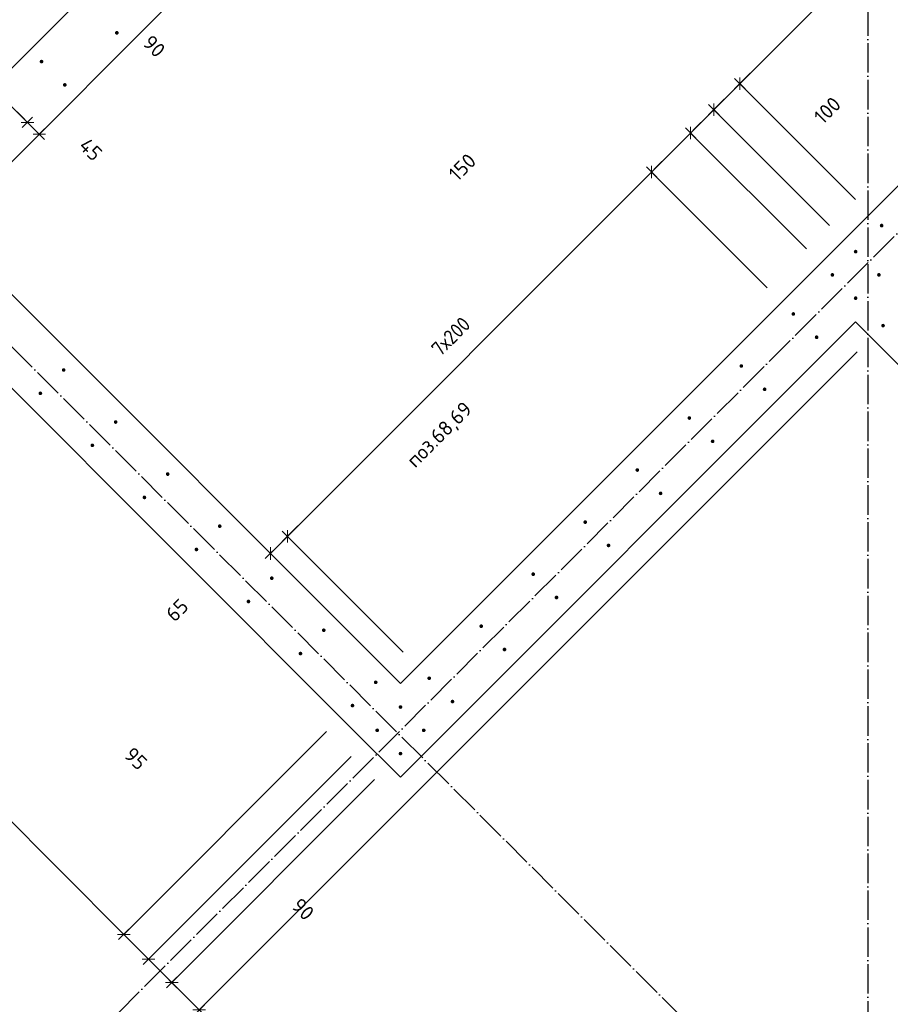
# Model space of a CAD drawing. Header units: millimetres. Extents: x -1001 to 124100, y -72947 to 40304.
# Tile 40 of 104: x 91594 to 93961, y -59054 to -56379. Entities that reach past the tile are written whole.
import ezdxf

# ---------------------------------------------------------------- set-up
doc = ezdxf.new("R2010")
doc.units = ezdxf.units.MM
doc.header["$PDMODE"] = 65
doc.linetypes.add('______11', pattern=[100, 80, -10, 0, -10])
doc.linetypes.add('______5', pattern=[220, 160, -20, 20, -20])
for name, color, linetype, lineweight in [('Standard', 7, 'Continuous', 25), ('Арм.стержн. Выпуски', 180, 'Continuous', 35), ('Размерная линия_ общее_1', 7, 'Continuous', 13)]:
    doc.layers.add(name, color=color, linetype=linetype, lineweight=lineweight)
doc.layers.add('Осевая линия_ общее', color=7, linetype='______5', lineweight=13, true_color=0xa0a0a0)
doc.styles.add('ISOCPEUR', font='ISOCPEUR')
doc.dimstyles.new('DIMSTYLE_11', dxfattribs={"dimtxt": 40, "dimasz": 40, "dimexe": 0, "dimexo": 0, "dimgap": 20, "dimtad": 2, "dimdec": 0, "dimrnd": 5, "dimzin": 12, "dimdsep": 46, "dimtxsty": 'ISOCPEUR', "dimblk1": 'ALL_ML_STRICH', "dimblk2": 'ALL_ML_STRICH', "dimsah": 1, "dimcen": 0, "dimclrd": 7, "dimclre": 256, "dimclrt": 7, "dimadec": 0, "dimazin": 0, "dimtfac": 1, "dimtdec": 0, "dimtix": 1, "dimtmove": 2, "dimatfit": 3, "dimfxl": 0, "dimtvp": 1.2, "dimtzin": 0, "dimlwd": 0, "dimlwe": -3, "dimarcsym": 0})
doc.dimstyles.new('DIMSTYLE_18', dxfattribs={"dimtxt": 40, "dimasz": 40, "dimexe": 0, "dimexo": 0, "dimgap": 20, "dimtad": 0, "dimdec": 0, "dimrnd": 5, "dimzin": 12, "dimdsep": 46, "dimtxsty": 'ISOCPEUR', "dimblk1": 'ALL_ML_STRICH', "dimblk2": 'ALL_ML_STRICH', "dimsah": 1, "dimcen": 0, "dimclrd": 7, "dimclre": 256, "dimclrt": 7, "dimadec": 0, "dimazin": 0, "dimtfac": 1, "dimtdec": 0, "dimtix": 1, "dimtmove": 2, "dimatfit": 3, "dimfxl": 0, "dimtvp": 1.2, "dimtzin": 0, "dimlwd": 0, "dimlwe": -3, "dimarcsym": 0})
doc.dimstyles.new('DIMSTYLE_9', dxfattribs={"dimtxt": 40, "dimasz": 40, "dimexe": 0, "dimexo": 0, "dimgap": 20, "dimtad": 2, "dimdec": 0, "dimrnd": 5, "dimzin": 12, "dimdsep": 46, "dimtxsty": 'ISOCPEUR', "dimblk1": 'ALL_ML_STRICH', "dimblk2": 'ALL_ML_STRICH', "dimsah": 1, "dimcen": 0, "dimclrd": 7, "dimclre": 256, "dimclrt": 7, "dimadec": 0, "dimazin": 0, "dimtfac": 1, "dimtdec": 0, "dimtix": 1, "dimtmove": 2, "dimatfit": 3, "dimfxl": 0, "dimtzin": 0, "dimlwd": 0, "dimlwe": -3, "dimarcsym": 0})

# ---------------------------------------------------------------- blocks, each defined once
blk = doc.blocks.new('СЛОЖНЫЙ_ОБЪЕКТ_0')
at = {"layer": 'Осевая линия_ общее', "color": 253, "linetype": '______11', "lineweight": -3, "true_color": 0xa0a0a0, "transparency": 33554687}
for p, q in [((87969.7, -62970.3), (101744.2, -49195.9)), ((95945.9, -61640.9), (87899, -53594.1))]:
    blk.add_line(p, q, dxfattribs=at)
blk = doc.blocks.new('ALL_ML_STRICH')
at = {"color": 0, "linetype": 'ByBlock', "lineweight": -2}
for p, q in [((-1, 0), (0.5, 0)), ((-0.3, -0.3), (0.3, 0.3)), ((0, -0.5), (0, 0.5))]:
    blk.add_line(p, q, dxfattribs=at)
blk = doc.blocks.new('*D603')
at = {"layer": 'DEFPOINTS', "color": 7, "linetype": 'Continuous', "lineweight": 13, "transparency": 33554687}
for p in [(92838.5, -54566), (93280.6, -55008.1), (91441.8, -56846.9)]:
    blk.add_point(p, dxfattribs=at)
at = {"layer": 'Размерная линия_ общее_1', "color": 7, "linetype": 'Continuous', "lineweight": -2, "transparency": 33554687}
blk.add_line((92838.5, -54566), (90999.7, -56404.8), dxfattribs=at)
at = {"layer": 'Размерная линия_ общее_1', "color": 253, "linetype": 'Continuous', "lineweight": -2, "true_color": 0xa0a0a0, "transparency": 33554687}
for p, q in [((93209.9, -54937.4), (92838.5, -54566)), ((91371.1, -56776.2), (90999.7, -56404.8))]:
    blk.add_line(p, q, dxfattribs=at)
at = {"layer": 'Размерная линия_ общее_1', "color": 7, "linetype": 'Continuous', "lineweight": 13, "transparency": 33554687, "xscale": 40, "yscale": 40, "zscale": 40}
for p, rotation in [((92838.5, -54566), 44.99999998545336), ((90999.7, -56404.8), 224.9999999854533)]:
    blk.add_blockref('ALL_ML_STRICH', p, dxfattribs=dict(at, rotation=rotation))
at = {"layer": 'Размерная линия_ общее_1', "color": 7, "linetype": 'Continuous', "lineweight": 13, "transparency": 33554687, "insert": (91807.4, -55583), "char_height": 40, "width": 2, "attachment_point": 1, "rotation": 225, "line_spacing_factor": 0.60241, "style": 'ISOCPEUR'}
blk.add_mtext('13х200=2600', dxfattribs=at)
blk = doc.blocks.new('*D607')
at = {"layer": 'DEFPOINTS', "color": 7, "linetype": 'Continuous', "lineweight": 13, "transparency": 33554687}
for p in [(92275.9, -57829.5), (92629.6, -58183.2), (92707.7, -58168.7)]:
    blk.add_point(p, dxfattribs=at)
at = {"layer": 'Размерная линия_ общее_1', "color": 7, "linetype": 'Continuous', "lineweight": -2, "transparency": 33554687}
blk.add_line((92275.9, -57829.5), (92322.2, -57783.2), dxfattribs=at)
at = {"layer": 'Размерная линия_ общее_1', "color": 253, "linetype": 'Continuous', "lineweight": -2, "true_color": 0xa0a0a0, "transparency": 33554687}
for p, q in [((92637, -58098), (92322.2, -57783.2)), ((92558.9, -58112.5), (92275.9, -57829.5))]:
    blk.add_line(p, q, dxfattribs=at)
at = {"layer": 'Размерная линия_ общее_1', "color": 7, "linetype": 'Continuous', "lineweight": 13, "transparency": 33554687, "xscale": 40, "yscale": 40, "zscale": 40}
for p, rotation in [((92322.2, -57783.2), 44.999999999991), ((92275.9, -57829.5), 224.999999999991)]:
    blk.add_blockref('ALL_ML_STRICH', p, dxfattribs=dict(at, rotation=rotation))
at = {"layer": 'Размерная линия_ общее_1', "color": 7, "linetype": 'Continuous', "lineweight": 13, "transparency": 33554687, "insert": (92022, -57983.5), "char_height": 40, "width": 80, "attachment_point": 5, "rotation": 45, "style": 'ISOCPEUR'}
blk.add_mtext('\\A1;{65}', dxfattribs=at)
blk = doc.blocks.new('*D608')
at = {"layer": 'DEFPOINTS', "color": 7, "linetype": 'Continuous', "lineweight": 13, "transparency": 33554687}
for p in [(93697.6, -57178.7), (92322.2, -57783.2), (92707.7, -58168.7)]:
    blk.add_point(p, dxfattribs=at)
at = {"layer": 'Размерная линия_ общее_1', "color": 7, "linetype": 'Continuous', "lineweight": -2, "transparency": 33554687}
blk.add_line((92322.2, -57783.2), (93312.1, -56793.2), dxfattribs=at)
at = {"layer": 'Размерная линия_ общее_1', "color": 253, "linetype": 'Continuous', "lineweight": -2, "true_color": 0xa0a0a0, "transparency": 33554687}
for p, q in [((93626.9, -57108), (93312.1, -56793.2)), ((92637, -58098), (92322.2, -57783.2))]:
    blk.add_line(p, q, dxfattribs=at)
at = {"layer": 'Размерная линия_ общее_1', "color": 7, "linetype": 'Continuous', "lineweight": 13, "transparency": 33554687, "xscale": 40, "yscale": 40, "zscale": 40}
for p, rotation in [((93312.1, -56793.2), 44.999999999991), ((92322.2, -57783.2), 224.999999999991)]:
    blk.add_blockref('ALL_ML_STRICH', p, dxfattribs=dict(at, rotation=rotation))
at = {"layer": 'Размерная линия_ общее_1', "color": 7, "linetype": 'Continuous', "lineweight": 13, "transparency": 33554687, "insert": (92709.8, -57268.3), "char_height": 40, "width": 2, "attachment_point": 1, "rotation": 45, "line_spacing_factor": 0.60241, "style": 'ISOCPEUR'}
blk.add_mtext('\\W0.91;7х200', dxfattribs=at)
blk = doc.blocks.new('*D609')
at = {"layer": 'DEFPOINTS', "color": 7, "linetype": 'Continuous', "lineweight": 13, "transparency": 33554687}
for p in [(93312.1, -56793.2), (93803.7, -57072.7), (93697.6, -57178.7)]:
    blk.add_point(p, dxfattribs=at)
at = {"layer": 'Размерная линия_ общее_1', "color": 7, "linetype": 'Continuous', "lineweight": -2, "transparency": 33554687}
blk.add_line((93312.1, -56793.2), (93418.2, -56687.2), dxfattribs=at)
at = {"layer": 'Размерная линия_ общее_1', "color": 253, "linetype": 'Continuous', "lineweight": -2, "true_color": 0xa0a0a0, "transparency": 33554687}
for p, q in [((93733, -57002), (93418.2, -56687.2)), ((93626.9, -57108), (93312.1, -56793.2))]:
    blk.add_line(p, q, dxfattribs=at)
at = {"layer": 'Размерная линия_ общее_1', "color": 7, "linetype": 'Continuous', "lineweight": 13, "transparency": 33554687, "xscale": 40, "yscale": 40, "zscale": 40}
for p, rotation in [((93418.2, -56687.2), 44.999999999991), ((93312.1, -56793.2), 224.999999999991)]:
    blk.add_blockref('ALL_ML_STRICH', p, dxfattribs=dict(at, rotation=rotation))
at = {"layer": 'Размерная линия_ общее_1', "color": 7, "linetype": 'Continuous', "lineweight": 13, "transparency": 33554687, "insert": (92797.6, -56780.1), "char_height": 40, "width": 120, "attachment_point": 5, "rotation": 45, "style": 'ISOCPEUR'}
blk.add_mtext('\\A1;{150}', dxfattribs=at)
blk = doc.blocks.new('*D610')
at = {"layer": 'DEFPOINTS', "color": 7, "linetype": 'Continuous', "lineweight": 13, "transparency": 33554687}
for p in [(93418.2, -56687.2), (93867, -57009.4), (93803.7, -57072.7)]:
    blk.add_point(p, dxfattribs=at)
at = {"layer": 'Размерная линия_ общее_1', "color": 7, "linetype": 'Continuous', "lineweight": -2, "transparency": 33554687}
blk.add_line((93418.2, -56687.2), (93481.5, -56623.9), dxfattribs=at)
at = {"layer": 'Размерная линия_ общее_1', "color": 253, "linetype": 'Continuous', "lineweight": -2, "true_color": 0xa0a0a0, "transparency": 33554687}
for p, q in [((93796.3, -56938.6), (93481.5, -56623.9)), ((93733, -57002), (93418.2, -56687.2))]:
    blk.add_line(p, q, dxfattribs=at)
at = {"layer": 'Размерная линия_ общее_1', "color": 7, "linetype": 'Continuous', "lineweight": 13, "transparency": 33554687, "xscale": 40, "yscale": 40, "zscale": 40}
for p, rotation in [((93481.5, -56623.9), 44.999999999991), ((93418.2, -56687.2), 224.999999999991)]:
    blk.add_blockref('ALL_ML_STRICH', p, dxfattribs=dict(at, rotation=rotation))
at = {"layer": 'Размерная линия_ общее_1', "color": 7, "linetype": 'Continuous', "lineweight": 13, "transparency": 33554687, "insert": (93286.1, -56321.7), "char_height": 40, "width": 80, "attachment_point": 5, "rotation": 45, "style": 'ISOCPEUR'}
blk.add_mtext('\\A1;{90}', dxfattribs=at)
blk = doc.blocks.new('*D611')
at = {"layer": 'DEFPOINTS', "color": 7, "linetype": 'Continuous', "lineweight": 13, "transparency": 33554687}
for p in [(93481.5, -56623.9), (93937.7, -56938.7), (93867, -57009.4)]:
    blk.add_point(p, dxfattribs=at)
at = {"layer": 'Размерная линия_ общее_1', "color": 7, "linetype": 'Continuous', "lineweight": -2, "transparency": 33554687}
blk.add_line((93481.5, -56623.9), (93552.2, -56553.2), dxfattribs=at)
at = {"layer": 'Размерная линия_ общее_1', "color": 253, "linetype": 'Continuous', "lineweight": -2, "true_color": 0xa0a0a0, "transparency": 33554687}
for p, q in [((93867, -56868), (93552.2, -56553.2)), ((93796.3, -56938.6), (93481.5, -56623.9))]:
    blk.add_line(p, q, dxfattribs=at)
at = {"layer": 'Размерная линия_ общее_1', "color": 7, "linetype": 'Continuous', "lineweight": 13, "transparency": 33554687, "xscale": 40, "yscale": 40, "zscale": 40}
for p, rotation in [((93552.2, -56553.2), 44.999999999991), ((93481.5, -56623.9), 224.999999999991)]:
    blk.add_blockref('ALL_ML_STRICH', p, dxfattribs=dict(at, rotation=rotation))
at = {"layer": 'Размерная линия_ общее_1', "color": 7, "linetype": 'Continuous', "lineweight": 13, "transparency": 33554687, "insert": (93790.1, -56625.6), "char_height": 40, "width": 120, "attachment_point": 5, "rotation": 45, "style": 'ISOCPEUR'}
blk.add_mtext('\\A1;{100}', dxfattribs=at)
blk = doc.blocks.new('*D612')
at = {"layer": 'DEFPOINTS', "color": 7, "linetype": 'Continuous', "lineweight": 13, "transparency": 33554687}
for p in [(94503.4, -56373), (93552.2, -56553.2), (93937.7, -56938.7)]:
    blk.add_point(p, dxfattribs=at)
at = {"layer": 'Размерная линия_ общее_1', "color": 7, "linetype": 'Continuous', "lineweight": -2, "transparency": 33554687}
blk.add_line((93552.2, -56553.2), (94117.9, -55987.5), dxfattribs=at)
at = {"layer": 'Размерная линия_ общее_1', "color": 253, "linetype": 'Continuous', "lineweight": -2, "true_color": 0xa0a0a0, "transparency": 33554687}
for p, q in [((94432.7, -56302.3), (94117.9, -55987.5)), ((93867, -56868), (93552.2, -56553.2))]:
    blk.add_line(p, q, dxfattribs=at)
at = {"layer": 'Размерная линия_ общее_1', "color": 7, "linetype": 'Continuous', "lineweight": 13, "transparency": 33554687, "xscale": 40, "yscale": 40, "zscale": 40}
for p, rotation in [((94117.9, -55987.5), 44.999999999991), ((93552.2, -56553.2), 224.999999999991)]:
    blk.add_blockref('ALL_ML_STRICH', p, dxfattribs=dict(at, rotation=rotation))
at = {"layer": 'Размерная линия_ общее_1', "color": 7, "linetype": 'Continuous', "lineweight": 13, "transparency": 33554687, "insert": (93726.4, -56251.7), "char_height": 40, "width": 2, "attachment_point": 1, "rotation": 45, "line_spacing_factor": 0.60241, "style": 'ISOCPEUR'}
blk.add_mtext('\\W0.91;4х200', dxfattribs=at)
blk = doc.blocks.new('*D627')
at = {"layer": 'DEFPOINTS', "color": 7, "linetype": 'Continuous', "lineweight": 13, "transparency": 33554687}
for p in [(91367.7, -57111.6), (90746, -57733.4), (92499.1, -58242.9)]:
    blk.add_point(p, dxfattribs=at)
at = {"layer": 'Размерная линия_ общее_1', "color": 253, "linetype": 'Continuous', "lineweight": -2, "true_color": 0xa0a0a0, "transparency": 33554687}
for p, q in [((91297, -57182.3), (90746, -57733.4)), ((92428.4, -58313.7), (91877.3, -58864.7))]:
    blk.add_line(p, q, dxfattribs=at)
at = {"layer": 'Размерная линия_ общее_1', "color": 7, "linetype": 'Continuous', "lineweight": -2, "transparency": 33554687}
blk.add_line((90746, -57733.4), (91877.3, -58864.7), dxfattribs=at)
at = {"layer": 'Размерная линия_ общее_1', "color": 7, "linetype": 'Continuous', "lineweight": 13, "transparency": 33554687, "xscale": 40, "yscale": 40, "zscale": 40}
for p, rotation in [((90746, -57733.4), 135.0000005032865), ((91877.3, -58864.7), 315.0000005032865)]:
    blk.add_blockref('ALL_ML_STRICH', p, dxfattribs=dict(at, rotation=rotation))
at = {"layer": 'Размерная линия_ общее_1', "color": 7, "linetype": 'Continuous', "lineweight": 13, "transparency": 33554687, "insert": (91280.5, -58140.7), "char_height": 40, "width": 2, "attachment_point": 1, "rotation": 315, "line_spacing_factor": 0.60241, "style": 'ISOCPEUR'}
blk.add_mtext('8х200=1600', dxfattribs=at)
blk = doc.blocks.new('*D628')
at = {"layer": 'DEFPOINTS', "color": 7, "linetype": 'Continuous', "lineweight": 13, "transparency": 33554687}
for p in [(92499.1, -58242.9), (92566.3, -58310.1), (91877.3, -58864.7)]:
    blk.add_point(p, dxfattribs=at)
at = {"layer": 'Размерная линия_ общее_1', "color": 253, "linetype": 'Continuous', "lineweight": -2, "true_color": 0xa0a0a0, "transparency": 33554687}
for p, q in [((92428.4, -58313.7), (91877.3, -58864.7)), ((92495.6, -58380.8), (91944.5, -58931.9))]:
    blk.add_line(p, q, dxfattribs=at)
at = {"layer": 'Размерная линия_ общее_1', "color": 7, "linetype": 'Continuous', "lineweight": -2, "transparency": 33554687}
blk.add_line((91877.3, -58864.7), (91944.5, -58931.9), dxfattribs=at)
at = {"layer": 'Размерная линия_ общее_1', "color": 7, "linetype": 'Continuous', "lineweight": 13, "transparency": 33554687, "xscale": 40, "yscale": 40, "zscale": 40}
for p, rotation in [((91877.3, -58864.7), 135.0000005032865), ((91944.5, -58931.9), 315.0000005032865)]:
    blk.add_blockref('ALL_ML_STRICH', p, dxfattribs=dict(at, rotation=rotation))
at = {"layer": 'Размерная линия_ общее_1', "color": 7, "linetype": 'Continuous', "lineweight": 13, "transparency": 33554687, "insert": (91909.9, -58386.9), "char_height": 40, "width": 80, "attachment_point": 5, "rotation": 315, "style": 'ISOCPEUR'}
blk.add_mtext('\\A1;{95}', dxfattribs=at)
blk = doc.blocks.new('*D629')
at = {"layer": 'DEFPOINTS', "color": 7, "linetype": 'Continuous', "lineweight": 13, "transparency": 33554687}
for p in [(92566.3, -58310.1), (92629.6, -58373.4), (91944.5, -58931.9)]:
    blk.add_point(p, dxfattribs=at)
at = {"layer": 'Размерная линия_ общее_1', "color": 253, "linetype": 'Continuous', "lineweight": -2, "true_color": 0xa0a0a0, "transparency": 33554687}
for p, q in [((92495.6, -58380.8), (91944.5, -58931.9)), ((92558.9, -58444.1), (92007.8, -58995.2))]:
    blk.add_line(p, q, dxfattribs=at)
at = {"layer": 'Размерная линия_ общее_1', "color": 7, "linetype": 'Continuous', "lineweight": -2, "transparency": 33554687}
blk.add_line((91944.5, -58931.9), (92007.8, -58995.2), dxfattribs=at)
at = {"layer": 'Размерная линия_ общее_1', "color": 7, "linetype": 'Continuous', "lineweight": 13, "transparency": 33554687, "xscale": 40, "yscale": 40, "zscale": 40}
for p, rotation in [((91944.5, -58931.9), 135.0000005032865), ((92007.8, -58995.2), 315.0000005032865)]:
    blk.add_blockref('ALL_ML_STRICH', p, dxfattribs=dict(at, rotation=rotation))
at = {"layer": 'Размерная линия_ общее_1', "color": 7, "linetype": 'Continuous', "lineweight": 13, "transparency": 33554687, "insert": (92364.6, -58796.1), "char_height": 40, "width": 80, "attachment_point": 5, "rotation": 315, "style": 'ISOCPEUR'}
blk.add_mtext('\\A1;{90}', dxfattribs=at)
blk = doc.blocks.new('*D630')
at = {"layer": 'DEFPOINTS', "color": 7, "linetype": 'Continuous', "lineweight": 13, "transparency": 33554687}
for p in [(93941.6, -57210.6), (92629.6, -58373.4), (92007.8, -58995.2)]:
    blk.add_point(p, dxfattribs=at)
at = {"layer": 'Размерная линия_ общее_1', "color": 253, "linetype": 'Continuous', "lineweight": -2, "true_color": 0xa0a0a0, "transparency": 33554687}
for p, q in [((93870.9, -57281.3), (92082.4, -59069.8)), ((92558.9, -58444.1), (92007.8, -58995.2))]:
    blk.add_line(p, q, dxfattribs=at)
at = {"layer": 'Размерная линия_ общее_1', "color": 7, "linetype": 'Continuous', "lineweight": -2, "transparency": 33554687}
blk.add_line((92007.8, -58995.2), (92082.4, -59069.8), dxfattribs=at)
at = {"layer": 'Размерная линия_ общее_1', "color": 7, "linetype": 'Continuous', "lineweight": 13, "transparency": 33554687, "xscale": 40, "yscale": 40, "zscale": 40}
for p, rotation in [((92007.8, -58995.2), 135.0000005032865), ((92082.4, -59069.8), 315.0000005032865)]:
    blk.add_blockref('ALL_ML_STRICH', p, dxfattribs=dict(at, rotation=rotation))
at = {"layer": 'Размерная линия_ общее_1', "color": 7, "linetype": 'Continuous', "lineweight": 13, "transparency": 33554687, "insert": (91934.1, -59388.4), "char_height": 40, "width": 120, "attachment_point": 5, "rotation": 315, "style": 'ISOCPEUR'}
blk.add_mtext('\\A1;{105}', dxfattribs=at)
blk = doc.blocks.new('*D631')
at = {"layer": 'DEFPOINTS', "color": 7, "linetype": 'Continuous', "lineweight": 13, "transparency": 33554687}
for p in [(93941.6, -57210.6), (95638.7, -58907.6), (92082.4, -59069.8)]:
    blk.add_point(p, dxfattribs=at)
at = {"layer": 'Размерная линия_ общее_1', "color": 253, "linetype": 'Continuous', "lineweight": -2, "true_color": 0xa0a0a0, "transparency": 33554687}
for p, q in [((93870.9, -57281.3), (92082.4, -59069.8)), ((95567.9, -58978.3), (93779.4, -60766.8))]:
    blk.add_line(p, q, dxfattribs=at)
at = {"layer": 'Размерная линия_ общее_1', "color": 7, "linetype": 'Continuous', "lineweight": -2, "transparency": 33554687}
blk.add_line((92082.4, -59069.8), (93779.4, -60766.8), dxfattribs=at)
at = {"layer": 'Размерная линия_ общее_1', "color": 7, "linetype": 'Continuous', "lineweight": 13, "transparency": 33554687, "xscale": 40, "yscale": 40, "zscale": 40}
for p, rotation in [((92082.4, -59069.8), 135.0000005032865), ((93779.4, -60766.8), 315.0000005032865)]:
    blk.add_blockref('ALL_ML_STRICH', p, dxfattribs=dict(at, rotation=rotation))
at = {"layer": 'Размерная линия_ общее_1', "color": 7, "linetype": 'Continuous', "lineweight": 13, "transparency": 33554687, "insert": (92888.5, -59748.6), "char_height": 40, "width": 2, "attachment_point": 1, "rotation": 315, "line_spacing_factor": 0.60241, "style": 'ISOCPEUR'}
blk.add_mtext('12х200=2400', dxfattribs=at)
blk = doc.blocks.new('*D632')
at = {"layer": 'DEFPOINTS', "color": 7, "linetype": 'Continuous', "lineweight": 13, "transparency": 33554687}
for p in [(95638.7, -58907.6), (94479, -60216.5), (93779.4, -60766.8)]:
    blk.add_point(p, dxfattribs=at)
at = {"layer": 'Размерная линия_ общее_1', "color": 253, "linetype": 'Continuous', "lineweight": -2, "true_color": 0xa0a0a0, "transparency": 33554687}
for p, q in [((95567.9, -58978.3), (93779.4, -60766.8)), ((94408.3, -60287.2), (93854, -60841.4))]:
    blk.add_line(p, q, dxfattribs=at)
at = {"layer": 'Размерная линия_ общее_1', "color": 7, "linetype": 'Continuous', "lineweight": -2, "transparency": 33554687}
blk.add_line((93779.4, -60766.8), (93854, -60841.4), dxfattribs=at)
at = {"layer": 'Размерная линия_ общее_1', "color": 7, "linetype": 'Continuous', "lineweight": 13, "transparency": 33554687, "xscale": 40, "yscale": 40, "zscale": 40}
for p, rotation in [((93779.4, -60766.8), 135.0000005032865), ((93854, -60841.4), 315.0000005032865)]:
    blk.add_blockref('ALL_ML_STRICH', p, dxfattribs=dict(at, rotation=rotation))
at = {"layer": 'Размерная линия_ общее_1', "color": 7, "linetype": 'Continuous', "lineweight": 13, "transparency": 33554687, "insert": (93991.8, -60878.8), "char_height": 40, "width": 120, "attachment_point": 5, "rotation": 315, "style": 'ISOCPEUR'}
blk.add_mtext('\\A1;{105}', dxfattribs=at)
blk = doc.blocks.new('*D634')
at = {"layer": 'DEFPOINTS', "color": 7, "linetype": 'Continuous', "lineweight": 13, "transparency": 33554687}
for p in [(91590.2, -56556.7), (91552.1, -56594.9), (91653.5, -56620)]:
    blk.add_point(p, dxfattribs=at)
at = {"layer": 'Размерная линия_ общее_1', "color": 253, "linetype": 'Continuous', "lineweight": -2, "true_color": 0xa0a0a0, "transparency": 33554687}
for p, q in [((91552.1, -56594.9), (91552.1, -56594.9)), ((91615.4, -56658.2), (91615.4, -56658.2))]:
    blk.add_line(p, q, dxfattribs=at)
at = {"layer": 'Размерная линия_ общее_1', "color": 7, "linetype": 'Continuous', "lineweight": -2, "transparency": 33554687}
blk.add_line((91552.1, -56594.9), (91615.4, -56658.2), dxfattribs=at)
at = {"layer": 'Размерная линия_ общее_1', "color": 7, "linetype": 'Continuous', "lineweight": 13, "transparency": 33554687, "xscale": 40, "yscale": 40, "zscale": 40}
for p, rotation in [((91552.1, -56594.9), 135.0000000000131), ((91615.4, -56658.2), 315.0000000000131)]:
    blk.add_blockref('ALL_ML_STRICH', p, dxfattribs=dict(at, rotation=rotation))
at = {"layer": 'Размерная линия_ общее_1', "color": 7, "linetype": 'Continuous', "lineweight": 13, "transparency": 33554687, "insert": (91959.8, -56451.5), "char_height": 40, "width": 80, "attachment_point": 5, "rotation": 315, "style": 'ISOCPEUR'}
blk.add_mtext('\\A1;{90}', dxfattribs=at)
blk = doc.blocks.new('*D635')
at = {"layer": 'DEFPOINTS', "color": 7, "linetype": 'Continuous', "lineweight": 13, "transparency": 33554687}
for p in [(91653.5, -56620), (91615.4, -56658.2), (91634.4, -56703.5)]:
    blk.add_point(p, dxfattribs=at)
at = {"layer": 'Размерная линия_ общее_1', "color": 253, "linetype": 'Continuous', "lineweight": -2, "true_color": 0xa0a0a0, "transparency": 33554687}
for p, q in [((91615.4, -56658.2), (91615.4, -56658.2)), ((91647.6, -56690.3), (91647.6, -56690.3))]:
    blk.add_line(p, q, dxfattribs=at)
at = {"layer": 'Размерная линия_ общее_1', "color": 7, "linetype": 'Continuous', "lineweight": -2, "transparency": 33554687}
blk.add_line((91615.4, -56658.2), (91647.6, -56690.3), dxfattribs=at)
at = {"layer": 'Размерная линия_ общее_1', "color": 7, "linetype": 'Continuous', "lineweight": 13, "transparency": 33554687, "xscale": 40, "yscale": 40, "zscale": 40}
for p, rotation in [((91615.4, -56658.2), 135.0000000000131), ((91647.6, -56690.3), 315.0000000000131)]:
    blk.add_blockref('ALL_ML_STRICH', p, dxfattribs=dict(at, rotation=rotation))
at = {"layer": 'Размерная линия_ общее_1', "color": 7, "linetype": 'Continuous', "lineweight": 13, "transparency": 33554687, "insert": (91787.4, -56731.8), "char_height": 40, "width": 80, "attachment_point": 5, "rotation": 315, "style": 'ISOCPEUR'}
blk.add_mtext('\\A1;{45}', dxfattribs=at)

msp = doc.modelspace()

# ---------------------------------------------------------------- hatches: boundary and pattern name
at = {"layer": 'Арм.стержн. Выпуски', "linetype": 'Continuous', "lineweight": 35, "transparency": 33554687}
for points in [[(91863.5, -56415.1), (91863.1, -56413.2), (91862, -56411.5), (91860.4, -56410.5), (91858.5, -56410.1), (91856.6, -56410.5), (91854.9, -56411.5), (91853.9, -56413.2), (91853.5, -56415.1), (91853.9, -56417), (91854.9, -56418.6), (91856.6, -56419.7), (91858.5, -56420.1), (91860.4, -56419.7), (91862, -56418.6), (91863.1, -56417)], [(91658.7, -56493.2), (91658.4, -56491.3), (91657.3, -56489.7), (91655.7, -56488.6), (91653.7, -56488.2), (91651.8, -56488.6), (91650.2, -56489.7), (91649.1, -56491.3), (91648.7, -56493.2), (91649.1, -56495.1), (91650.2, -56496.7), (91651.8, -56497.8), (91653.7, -56498.2), (91655.7, -56497.8), (91657.3, -56496.7), (91658.4, -56495.1)], [(91722.1, -56556.5), (91721.7, -56554.6), (91720.6, -56553), (91719, -56551.9), (91717.1, -56551.5), (91715.1, -56551.9), (91713.5, -56553), (91712.4, -56554.6), (91712.1, -56556.5), (91712.4, -56558.4), (91713.5, -56560), (91715.1, -56561.1), (91717.1, -56561.5), (91719, -56561.1), (91720.6, -56560), (91721.7, -56558.4)], [(93942.7, -56938.7), (93942.3, -56936.8), (93941.2, -56935.1), (93939.6, -56934), (93937.7, -56933.7), (93935.8, -56934), (93934.2, -56935.1), (93933.1, -56936.8), (93932.7, -56938.7), (93933.1, -56940.6), (93934.2, -56942.2), (93935.8, -56943.3), (93937.7, -56943.7), (93939.6, -56943.3), (93941.2, -56942.2), (93942.3, -56940.6)], [(93872, -57009.4), (93871.6, -57007.4), (93870.5, -57005.8), (93868.9, -57004.7), (93867, -57004.4), (93865.1, -57004.7), (93863.5, -57005.8), (93862.4, -57007.4), (93862, -57009.4), (93862.4, -57011.3), (93863.5, -57012.9), (93865.1, -57014), (93867, -57014.4), (93868.9, -57014), (93870.5, -57012.9), (93871.6, -57011.3)], [(93808.7, -57072.7), (93808.3, -57070.8), (93807.2, -57069.1), (93805.6, -57068), (93803.7, -57067.7), (93801.8, -57068), (93800.2, -57069.1), (93799.1, -57070.8), (93798.7, -57072.7), (93799.1, -57074.6), (93800.2, -57076.2), (93801.8, -57077.3), (93803.7, -57077.7), (93805.6, -57077.3), (93807.2, -57076.2), (93808.3, -57074.6)], [(93935.3, -57072.7), (93934.9, -57070.8), (93933.9, -57069.1), (93932.2, -57068), (93930.3, -57067.7), (93928.4, -57068), (93926.8, -57069.1), (93925.7, -57070.8), (93925.3, -57072.7), (93925.7, -57074.6), (93926.8, -57076.2), (93928.4, -57077.3), (93930.3, -57077.7), (93932.2, -57077.3), (93933.9, -57076.2), (93934.9, -57074.6)], [(93872, -57136), (93871.6, -57134.1), (93870.5, -57132.4), (93868.9, -57131.4), (93867, -57131), (93865.1, -57131.4), (93863.5, -57132.4), (93862.4, -57134.1), (93862, -57136), (93862.4, -57137.9), (93863.5, -57139.5), (93865.1, -57140.6), (93867, -57141), (93868.9, -57140.6), (93870.5, -57139.5), (93871.6, -57137.9)], [(93702.6, -57178.7), (93702.3, -57176.8), (93701.2, -57175.2), (93699.5, -57174.1), (93697.6, -57173.7), (93695.7, -57174.1), (93694.1, -57175.2), (93693, -57176.8), (93692.6, -57178.7), (93693, -57180.6), (93694.1, -57182.3), (93695.7, -57183.4), (93697.6, -57183.7), (93699.5, -57183.4), (93701.2, -57182.3), (93702.3, -57180.6)], [(93946.6, -57210.6), (93946.2, -57208.7), (93945.1, -57207), (93943.5, -57206), (93941.6, -57205.6), (93939.7, -57206), (93938.1, -57207), (93937, -57208.7), (93936.6, -57210.6), (93937, -57212.5), (93938.1, -57214.1), (93939.7, -57215.2), (93941.6, -57215.6), (93943.5, -57215.2), (93945.1, -57214.1), (93946.2, -57212.5)], [(93765.9, -57242), (93765.6, -57240.1), (93764.5, -57238.5), (93762.9, -57237.4), (93760.9, -57237), (93759, -57237.4), (93757.4, -57238.5), (93756.3, -57240.1), (93755.9, -57242), (93756.3, -57244), (93757.4, -57245.6), (93759, -57246.7), (93760.9, -57247), (93762.9, -57246.7), (93764.5, -57245.6), (93765.6, -57244)], [(91718.9, -57331.1), (91718.5, -57329.2), (91717.4, -57327.6), (91715.8, -57326.5), (91713.9, -57326.1), (91712, -57326.5), (91710.4, -57327.6), (91709.3, -57329.2), (91708.9, -57331.1), (91709.3, -57333), (91710.4, -57334.6), (91712, -57335.7), (91713.9, -57336.1), (91715.8, -57335.7), (91717.4, -57334.6), (91718.5, -57333)], [(93561.2, -57320.2), (93560.8, -57318.2), (93559.7, -57316.6), (93558.1, -57315.5), (93556.2, -57315.2), (93554.3, -57315.5), (93552.7, -57316.6), (93551.6, -57318.2), (93551.2, -57320.2), (93551.6, -57322.1), (93552.7, -57323.7), (93554.3, -57324.8), (93556.2, -57325.2), (93558.1, -57324.8), (93559.7, -57323.7), (93560.8, -57322.1)], [(93624.5, -57383.5), (93624.1, -57381.5), (93623.1, -57379.9), (93621.4, -57378.8), (93619.5, -57378.5), (93617.6, -57378.8), (93616, -57379.9), (93614.9, -57381.5), (93614.5, -57383.5), (93614.9, -57385.4), (93616, -57387), (93617.6, -57388.1), (93619.5, -57388.5), (93621.4, -57388.1), (93623.1, -57387), (93624.1, -57385.4)], [(91655.6, -57394.4), (91655.2, -57392.5), (91654.1, -57390.9), (91652.5, -57389.8), (91650.6, -57389.4), (91648.7, -57389.8), (91647, -57390.9), (91646, -57392.5), (91645.6, -57394.4), (91646, -57396.3), (91647, -57398), (91648.7, -57399), (91650.6, -57399.4), (91652.5, -57399), (91654.1, -57398), (91655.2, -57396.3)], [(93419.8, -57461.6), (93419.4, -57459.7), (93418.3, -57458), (93416.7, -57457), (93414.8, -57456.6), (93412.9, -57457), (93411.3, -57458), (93410.2, -57459.7), (93409.8, -57461.6), (93410.2, -57463.5), (93411.3, -57465.1), (93412.9, -57466.2), (93414.8, -57466.6), (93416.7, -57466.2), (93418.3, -57465.1), (93419.4, -57463.5)], [(91860.3, -57472.5), (91859.9, -57470.6), (91858.8, -57469), (91857.2, -57467.9), (91855.3, -57467.5), (91853.4, -57467.9), (91851.8, -57469), (91850.7, -57470.6), (91850.3, -57472.5), (91850.7, -57474.4), (91851.8, -57476.1), (91853.4, -57477.2), (91855.3, -57477.5), (91857.2, -57477.2), (91858.8, -57476.1), (91859.9, -57474.4)], [(91797, -57535.8), (91796.6, -57533.9), (91795.5, -57532.3), (91793.9, -57531.2), (91792, -57530.8), (91790.1, -57531.2), (91788.5, -57532.3), (91787.4, -57533.9), (91787, -57535.8), (91787.4, -57537.8), (91788.5, -57539.4), (91790.1, -57540.5), (91792, -57540.8), (91793.9, -57540.5), (91795.5, -57539.4), (91796.6, -57537.8)], [(93483.1, -57524.9), (93482.7, -57523), (93481.6, -57521.3), (93480, -57520.3), (93478.1, -57519.9), (93476.2, -57520.3), (93474.6, -57521.3), (93473.5, -57523), (93473.1, -57524.9), (93473.5, -57526.8), (93474.6, -57528.4), (93476.2, -57529.5), (93478.1, -57529.9), (93480, -57529.5), (93481.6, -57528.4), (93482.7, -57526.8)], [(92001.7, -57614), (92001.3, -57612), (92000.3, -57610.4), (91998.6, -57609.3), (91996.7, -57609), (91994.8, -57609.3), (91993.2, -57610.4), (91992.1, -57612), (91991.7, -57614), (91992.1, -57615.9), (91993.2, -57617.5), (91994.8, -57618.6), (91996.7, -57619), (91998.6, -57618.6), (92000.3, -57617.5), (92001.3, -57615.9)], [(93278.4, -57603), (93278, -57601.1), (93276.9, -57599.5), (93275.3, -57598.4), (93273.4, -57598), (93271.5, -57598.4), (93269.8, -57599.5), (93268.7, -57601.1), (93268.4, -57603), (93268.7, -57604.9), (93269.8, -57606.5), (93271.5, -57607.6), (93273.4, -57608), (93275.3, -57607.6), (93276.9, -57606.5), (93278, -57604.9)], [(91938.4, -57677.3), (91938, -57675.3), (91937, -57673.7), (91935.3, -57672.6), (91933.4, -57672.3), (91931.5, -57672.6), (91929.9, -57673.7), (91928.8, -57675.3), (91928.4, -57677.3), (91928.8, -57679.2), (91929.9, -57680.8), (91931.5, -57681.9), (91933.4, -57682.3), (91935.3, -57681.9), (91937, -57680.8), (91938, -57679.2)], [(93341.7, -57666.3), (93341.3, -57664.4), (93340.2, -57662.8), (93338.6, -57661.7), (93336.7, -57661.3), (93334.8, -57661.7), (93333.1, -57662.8), (93332.1, -57664.4), (93331.7, -57666.3), (93332.1, -57668.2), (93333.1, -57669.8), (93334.8, -57670.9), (93336.7, -57671.3), (93338.6, -57670.9), (93340.2, -57669.8), (93341.3, -57668.2)], [(92143.2, -57755.4), (92142.8, -57753.5), (92141.7, -57751.8), (92140.1, -57750.8), (92138.2, -57750.4), (92136.2, -57750.8), (92134.6, -57751.8), (92133.5, -57753.5), (92133.2, -57755.4), (92133.5, -57757.3), (92134.6, -57758.9), (92136.2, -57760), (92138.2, -57760.4), (92140.1, -57760), (92141.7, -57758.9), (92142.8, -57757.3)], [(93136.9, -57744.4), (93136.6, -57742.5), (93135.5, -57740.9), (93133.9, -57739.8), (93131.9, -57739.4), (93130, -57739.8), (93128.4, -57740.9), (93127.3, -57742.5), (93126.9, -57744.4), (93127.3, -57746.3), (93128.4, -57748), (93130, -57749), (93131.9, -57749.4), (93133.9, -57749), (93135.5, -57748), (93136.6, -57746.3)], [(93200.3, -57807.7), (93199.9, -57805.8), (93198.8, -57804.2), (93197.2, -57803.1), (93195.3, -57802.7), (93193.3, -57803.1), (93191.7, -57804.2), (93190.6, -57805.8), (93190.3, -57807.7), (93190.6, -57809.6), (93191.7, -57811.3), (93193.3, -57812.3), (93195.3, -57812.7), (93197.2, -57812.3), (93198.8, -57811.3), (93199.9, -57809.6)], [(92079.8, -57818.7), (92079.5, -57816.8), (92078.4, -57815.1), (92076.8, -57814.1), (92074.8, -57813.7), (92072.9, -57814.1), (92071.3, -57815.1), (92070.2, -57816.8), (92069.8, -57818.7), (92070.2, -57820.6), (92071.3, -57822.2), (92072.9, -57823.3), (92074.8, -57823.7), (92076.8, -57823.3), (92078.4, -57822.2), (92079.5, -57820.6)], [(92995.5, -57885.8), (92995.1, -57883.9), (92994.1, -57882.3), (92992.4, -57881.2), (92990.5, -57880.8), (92988.6, -57881.2), (92987, -57882.3), (92985.9, -57883.9), (92985.5, -57885.8), (92985.9, -57887.8), (92987, -57889.4), (92988.6, -57890.5), (92990.5, -57890.8), (92992.4, -57890.5), (92994.1, -57889.4), (92995.1, -57887.8)], [(92284.6, -57896.8), (92284.2, -57894.9), (92283.1, -57893.3), (92281.5, -57892.2), (92279.6, -57891.8), (92277.7, -57892.2), (92276, -57893.3), (92275, -57894.9), (92274.6, -57896.8), (92275, -57898.7), (92276, -57900.3), (92277.7, -57901.4), (92279.6, -57901.8), (92281.5, -57901.4), (92283.1, -57900.3), (92284.2, -57898.7)], [(93058.8, -57949.1), (93058.5, -57947.2), (93057.4, -57945.6), (93055.7, -57944.5), (93053.8, -57944.1), (93051.9, -57944.5), (93050.3, -57945.6), (93049.2, -57947.2), (93048.8, -57949.1), (93049.2, -57951.1), (93050.3, -57952.7), (93051.9, -57953.8), (93053.8, -57954.1), (93055.7, -57953.8), (93057.4, -57952.7), (93058.5, -57951.1)], [(92221.3, -57960.1), (92220.9, -57958.2), (92219.8, -57956.6), (92218.2, -57955.5), (92216.3, -57955.1), (92214.3, -57955.5), (92212.7, -57956.6), (92211.6, -57958.2), (92211.3, -57960.1), (92211.6, -57962), (92212.7, -57963.6), (92214.3, -57964.7), (92216.3, -57965.1), (92218.2, -57964.7), (92219.8, -57963.6), (92220.9, -57962)], [(92854.1, -58027.3), (92853.7, -58025.3), (92852.6, -58023.7), (92851, -58022.6), (92849.1, -58022.3), (92847.2, -58022.6), (92845.6, -58023.7), (92844.5, -58025.3), (92844.1, -58027.3), (92844.5, -58029.2), (92845.6, -58030.8), (92847.2, -58031.9), (92849.1, -58032.3), (92851, -58031.9), (92852.6, -58030.8), (92853.7, -58029.2)], [(92426, -58038.2), (92425.6, -58036.3), (92424.5, -58034.7), (92422.9, -58033.6), (92421, -58033.2), (92419.1, -58033.6), (92417.5, -58034.7), (92416.4, -58036.3), (92416, -58038.2), (92416.4, -58040.1), (92417.5, -58041.8), (92419.1, -58042.8), (92421, -58043.2), (92422.9, -58042.8), (92424.5, -58041.8), (92425.6, -58040.1)], [(92362.7, -58101.5), (92362.3, -58099.6), (92361.2, -58098), (92359.6, -58096.9), (92357.7, -58096.5), (92355.8, -58096.9), (92354.1, -58098), (92353.1, -58099.6), (92352.7, -58101.5), (92353.1, -58103.4), (92354.1, -58105.1), (92355.8, -58106.1), (92357.7, -58106.5), (92359.6, -58106.1), (92361.2, -58105.1), (92362.3, -58103.4)], [(92917.4, -58090.6), (92917, -58088.7), (92915.9, -58087), (92914.3, -58085.9), (92912.4, -58085.6), (92910.5, -58085.9), (92908.9, -58087), (92907.8, -58088.7), (92907.4, -58090.6), (92907.8, -58092.5), (92908.9, -58094.1), (92910.5, -58095.2), (92912.4, -58095.6), (92914.3, -58095.2), (92915.9, -58094.1), (92917, -58092.5)], [(92567.4, -58179.6), (92567, -58177.7), (92565.9, -58176.1), (92564.3, -58175), (92562.4, -58174.6), (92560.5, -58175), (92558.9, -58176.1), (92557.8, -58177.7), (92557.4, -58179.6), (92557.8, -58181.6), (92558.9, -58183.2), (92560.5, -58184.3), (92562.4, -58184.6), (92564.3, -58184.3), (92565.9, -58183.2), (92567, -58181.6)], [(92712.7, -58168.7), (92712.3, -58166.8), (92711.2, -58165.1), (92709.6, -58164.1), (92707.7, -58163.7), (92705.8, -58164.1), (92704.1, -58165.1), (92703.1, -58166.8), (92702.7, -58168.7), (92703.1, -58170.6), (92704.1, -58172.2), (92705.8, -58173.3), (92707.7, -58173.7), (92709.6, -58173.3), (92711.2, -58172.2), (92712.3, -58170.6)], [(92504.1, -58242.9), (92503.7, -58241), (92502.6, -58239.4), (92501, -58238.3), (92499.1, -58237.9), (92497.2, -58238.3), (92495.6, -58239.4), (92494.5, -58241), (92494.1, -58242.9), (92494.5, -58244.9), (92495.6, -58246.5), (92497.2, -58247.6), (92499.1, -58247.9), (92501, -58247.6), (92502.6, -58246.5), (92503.7, -58244.9)], [(92776, -58232), (92775.6, -58230.1), (92774.5, -58228.5), (92772.9, -58227.4), (92771, -58227), (92769.1, -58227.4), (92767.5, -58228.5), (92766.4, -58230.1), (92766, -58232), (92766.4, -58233.9), (92767.5, -58235.5), (92769.1, -58236.6), (92771, -58237), (92772.9, -58236.6), (92774.5, -58235.5), (92775.6, -58233.9)], [(92634.6, -58246.8), (92634.2, -58244.9), (92633.1, -58243.3), (92631.5, -58242.2), (92629.6, -58241.8), (92627.7, -58242.2), (92626, -58243.3), (92625, -58244.9), (92624.6, -58246.8), (92625, -58248.7), (92626, -58250.3), (92627.7, -58251.4), (92629.6, -58251.8), (92631.5, -58251.4), (92633.1, -58250.3), (92634.2, -58248.7)], [(92571.3, -58310.1), (92570.9, -58308.2), (92569.8, -58306.6), (92568.2, -58305.5), (92566.3, -58305.1), (92564.3, -58305.5), (92562.7, -58306.6), (92561.6, -58308.2), (92561.3, -58310.1), (92561.6, -58312), (92562.7, -58313.6), (92564.3, -58314.7), (92566.3, -58315.1), (92568.2, -58314.7), (92569.8, -58313.6), (92570.9, -58312)], [(92697.9, -58310.1), (92697.5, -58308.2), (92696.4, -58306.6), (92694.8, -58305.5), (92692.9, -58305.1), (92691, -58305.5), (92689.3, -58306.6), (92688.3, -58308.2), (92687.9, -58310.1), (92688.3, -58312), (92689.3, -58313.6), (92691, -58314.7), (92692.9, -58315.1), (92694.8, -58314.7), (92696.4, -58313.6), (92697.5, -58312)], [(92634.6, -58373.4), (92634.2, -58371.5), (92633.1, -58369.9), (92631.5, -58368.8), (92629.6, -58368.4), (92627.7, -58368.8), (92626, -58369.9), (92625, -58371.5), (92624.6, -58373.4), (92625, -58375.3), (92626, -58376.9), (92627.7, -58378), (92629.6, -58378.4), (92631.5, -58378), (92633.1, -58376.9), (92634.2, -58375.3)]]:
    msp.add_hatch(color=4, dxfattribs=at).paths.add_polyline_path(points)

# ---------------------------------------------------------------- linework, layer by layer
at = {"color": 7, "linetype": 'Continuous', "lineweight": 35, "transparency": 33554687}
for p, q in [((91335.6, -56747.8), (93145.8, -54937.6)), ((93273, -55064.9), (91462.8, -56875)), ((92629.6, -58183.2), (94510.5, -56302.3)), ((91264.9, -56818.5), (92629.6, -58183.2)), ((92502.3, -58310.5), (91137.6, -56945.8)), ((93867, -57200.3), (92629.6, -58437.8)), ((94008.4, -57341.7), (93867, -57200.3)), ((92629.6, -58437.8), (92502.3, -58310.5))]:
    msp.add_line(p, q, dxfattribs=at)
at = {"layer": 'Осевая линия_ общее', "color": 253, "linetype": '______11', "lineweight": -3, "true_color": 0xa0a0a0, "transparency": 33554687}
msp.add_line((93900, -23410), (93900, -72827.9), dxfattribs=at)

# ---------------------------------------------------------------- block references
msp.add_blockref('СЛОЖНЫЙ_ОБЪЕКТ_0', (0, 0), dxfattribs=at)

# ---------------------------------------------------------------- texts
at = {"layer": 'Standard', "color": 7, "linetype": 'Continuous', "lineweight": 13, "transparency": 33554687, "insert": (92720.5, -57492.1), "char_height": 40, "width": 239.298, "attachment_point": 2, "rotation": 45, "style": 'ISOCPEUR'}
msp.add_mtext('\\A1;{\\fISOCPEUR|i0|b0;\\H40.000000;\\W1.000000;\\C7;поз.68,69}\\P', dxfattribs=at)

# ---------------------------------------------------------------- dimensions: what is measured, and where the dimension line sits
at = {"layer": 'Размерная линия_ общее_1', "color": 7, "linetype": 'Continuous', "lineweight": 13, "transparency": 33554687}
for base, p1, p2, angle, text, picture, middle in [((90999.7, -56404.8), (93209.9, -54937.4), (91371.1, -56776.2), 225, '13х200=2600', '*D603', (91905, -55471.3)), ((94117.9, -55987.5), (93867, -56868), (94432.7, -56302.3), 45, '\\W0.91;4х200', '*D612', (93820.9, -56256.2)), ((93312.1, -56793.2), (92637, -58098), (93626.9, -57108), 45, '\\W0.91;7х200', '*D608', (92803, -57274.1)), ((91877.3, -58864.7), (91297, -57182.3), (92428.4, -58313.7), 315, '8х200=1600', '*D627', (91325.8, -58284.9)), ((93779.4, -60766.8), (93870.9, -57281.3), (95567.9, -58978.3), 315, '12х200=2400', '*D631', (92945.1, -59904.2))]:
    dim = msp.add_linear_dim(base=base, p1=p1, p2=p2, angle=angle, text=text, dimstyle='DIMSTYLE_9', override={"dimpost": '<>', "dimclrd": 7, "dimclre": 253, "dimclrt": 7, "dimlwd": 0, "dimlwe": 65533}, dxfattribs=at)
    dim.commit()
    dim.dimension.update_dxf_attribs({"geometry": picture, "text_midpoint": middle, "dimtype": 160})
for base, p1, p2, angle, dimstyle, picture, middle in [((93481.5, -56623.9), (93733, -57002), (93796.3, -56938.6), 45, 'DIMSTYLE_9', '*D610', (93286.1, -56321.7)), ((91615.4, -56658.2), (91552.1, -56594.9), (91615.4, -56658.2), 315, 'DIMSTYLE_9', '*D634', (91959.8, -56451.5)), ((93552.2, -56553.2), (93796.3, -56938.6), (93867, -56868), 45, 'DIMSTYLE_18', '*D611', (93790.1, -56625.6)), ((91647.6, -56690.3), (91615.4, -56658.2), (91647.6, -56690.3), 315, 'DIMSTYLE_11', '*D635', (91787.4, -56731.8)), ((93418.2, -56687.2), (93626.9, -57108), (93733, -57002), 45, 'DIMSTYLE_9', '*D609', (92797.6, -56780.1)), ((92082.3871, -59069.7886), (92558.8587, -58444.1221), (93870.893, -57281.2827), 315, 'DIMSTYLE_18', '*D630', (91934.0824, -59388.411)), ((92322.2, -57783.2), (92558.9, -58112.5), (92637, -58098), 45, 'DIMSTYLE_11', '*D607', (92022, -57983.5)), ((91944.5, -58931.9), (92428.4, -58313.7), (92495.6, -58380.8), 315, 'DIMSTYLE_9', '*D628', (91909.9, -58386.9)), ((92007.8, -58995.2), (92495.6, -58380.8), (92558.9, -58444.1), 315, 'DIMSTYLE_9', '*D629', (92364.6, -58796.1)), ((93854.0407, -60841.4422), (95567.9493, -58978.3389), (94408.2941, -60287.1888), 315, 'DIMSTYLE_11', '*D632', (93991.8019, -60878.8204))]:
    dim = msp.add_linear_dim(base=base, p1=p1, p2=p2, angle=angle, dimstyle=dimstyle, override={"dimpost": '<>', "dimclrd": 7, "dimclre": 253, "dimclrt": 7, "dimlwd": 0, "dimlwe": 65533}, dxfattribs=at)
    dim.commit()
    dim.dimension.update_dxf_attribs({"geometry": picture, "text_midpoint": middle, "dimtype": 160})

doc.saveas('drawing.dxf')
